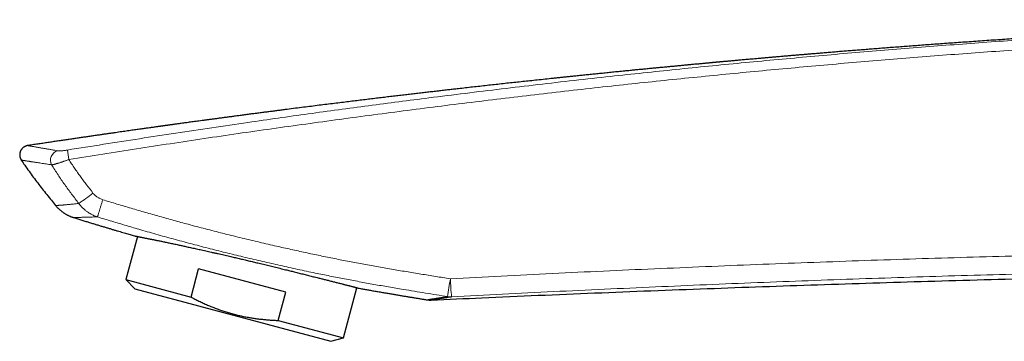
# Model space of a CAD drawing. Header units: millimetres. Extents: x 8 to 674, y 12 to 828.
# Tile 9 of 25: x 29 to 134, y 752 to 786. Entities that reach past the tile are written whole.
import ezdxf

# ---------------------------------------------------------------- set-up
doc = ezdxf.new("R2010")
doc.units = ezdxf.units.MM

msp = doc.modelspace()

# ---------------------------------------------------------------- linework, layer by layer
at = {"color": 7, "linetype": 'Continuous', "lineweight": 30}
for p, q in [((29.19, 771.19), (29.19, 771.19)), ((34.77, 765.07), (34.77, 765.07)), ((41.55, 763.07), (40.32, 758.47)), ((47.28, 756.61), (48.08, 759.61)), ((57.35, 757.12), (48.08, 759.61)), ((40.32, 758.47), (41.3, 757.49)), ((40.32, 758.47), (47.28, 756.61)), ((41.3, 757.49), (62.16, 751.9)), ((56.54, 754.12), (57.35, 757.12)), ((63.5, 752.26), (64.93, 757.61)), ((65.18, 757.55), (65.18, 757.55)), ((56.54, 754.12), (63.5, 752.26)), ((62.16, 751.9), (63.5, 752.26))]:
    msp.add_line(p, q, dxfattribs=at)
at = {"color": 252, "linetype": 'Continuous', "lineweight": 0, "flags": 128}
msp.add_lwpolyline([(37.31, 765.14), (37.31, 765.15), (37.31, 765.17), (37.32, 765.19), (37.33, 765.21), (37.33, 765.23), (37.34, 765.26), (37.35, 765.3), (37.36, 765.33), (37.38, 765.37), (37.39, 765.41), (37.4, 765.46), (37.42, 765.51), (37.43, 765.56), (37.45, 765.62), (37.47, 765.68), (37.49, 765.74), (37.51, 765.8), (37.53, 765.87), (37.55, 765.94), (37.57, 766.01), (37.59, 766.08), (37.62, 766.16), (37.64, 766.23), (37.66, 766.31), (37.69, 766.39), (37.71, 766.47), (37.74, 766.55), (37.76, 766.64), (37.79, 766.72), (37.81, 766.81), (37.84, 766.89), (37.87, 766.98)], dxfattribs=at)
at = {"color": 252, "linetype": 'Continuous', "lineweight": 0}
for centre, radius, start, end in [((33.33, 771.19), 1.03, 104.9155, 208.4316), ((55.02, 774.82), 21.07, 186.9592, 189.741), ((12.41, 798.92), 39.64, 305.3019, 308.0077), ((172.39, 742.53), 98.81, 170.6664, 171.7798), ((113.39, 760.18), 38.54, 182.4139, 185.2851)]:
    msp.add_arc(centre, radius, start, end, dxfattribs=at)
at = {"color": 7, "linetype": 'Continuous', "lineweight": 30}
for centre, radius, start, end in [((72.74, 758.29), 2, 260.7906, 272.639), ((74.93, 758.49), 1.86, 259.4982, 272.591)]:
    msp.add_arc(centre, radius, start, end, dxfattribs=at)
for points, knots in [([(175.74, 786.15), (175.25, 786.13), (174.26, 786.1), (172.8, 786.05), (171.34, 785.99), (169.9, 785.94), (168.48, 785.88), (167.1, 785.83), (165.76, 785.77), (164.46, 785.72), (163.18, 785.66), (161.91, 785.61), (160.65, 785.55), (159.41, 785.49), (158.17, 785.44), (156.96, 785.38), (155.75, 785.32), (154.57, 785.26), (153.41, 785.2), (152.26, 785.14), (151.13, 785.08), (150.01, 785.02), (148.89, 784.96), (147.78, 784.9), (146.69, 784.84), (145.6, 784.78), (144.54, 784.71), (143.49, 784.65), (142.47, 784.59), (141.46, 784.53), (140.45, 784.47), (139.45, 784.41), (138.46, 784.34), (137.48, 784.28), (136.51, 784.22), (135.56, 784.16), (134.62, 784.1), (133.68, 784.03), (132.73, 783.97), (131.78, 783.9), (130.85, 783.84), (129.93, 783.77), (129.02, 783.71), (128.15, 783.65), (127.31, 783.59), (126.5, 783.53), (125.7, 783.47), (124.92, 783.41), (124.15, 783.35), (123.39, 783.3), (122.65, 783.24), (121.92, 783.19), (121.21, 783.13), (120.51, 783.08), (119.83, 783.02), (119.17, 782.97), (118.52, 782.92), (117.88, 782.87), (117.25, 782.82), (116.63, 782.77), (116.02, 782.72), (115.43, 782.67), (114.85, 782.62), (114.29, 782.58), (113.75, 782.53), (113.23, 782.49), (112.71, 782.44), (112.2, 782.4), (111.7, 782.36), (111.22, 782.32), (110.75, 782.28), (110.29, 782.24), (109.85, 782.2), (109.42, 782.16), (109.01, 782.13), (108.6, 782.09), (108.21, 782.06), (107.84, 782.02), (107.48, 781.99), (107.13, 781.96), (106.81, 781.93), (106.51, 781.91), (106.23, 781.88), (105.96, 781.86), (105.71, 781.84), (105.47, 781.81), (105.24, 781.79), (105.02, 781.77), (104.82, 781.75), (104.62, 781.74), (104.44, 781.72), (104.28, 781.71), (104.12, 781.69), (103.99, 781.68), (103.86, 781.67), (103.75, 781.66), (103.65, 781.65), (103.56, 781.64), (103.47, 781.63), (103.4, 781.63), (103.34, 781.62), (103.3, 781.62), (103.26, 781.61), (103.24, 781.61), (103.22, 781.61), (103.2, 781.61), (103.17, 781.6), (103.13, 781.6), (103.08, 781.6), (103.02, 781.59), (102.95, 781.58), (102.86, 781.58), (102.76, 781.57), (102.63, 781.55), (102.48, 781.54), (102.33, 781.53), (102.18, 781.51), (102.01, 781.5), (101.85, 781.48), (101.65, 781.46), (101.43, 781.44), (101.18, 781.42), (100.92, 781.4), (100.62, 781.37), (100.28, 781.34), (99.9, 781.3), (99.51, 781.26), (99.09, 781.22), (98.67, 781.18), (98.23, 781.14), (97.79, 781.1), (97.32, 781.05), (96.84, 781.01), (96.34, 780.96), (95.84, 780.91), (95.35, 780.86), (94.86, 780.82), (94.38, 780.77), (93.91, 780.72), (93.38, 780.67), (92.79, 780.61), (92.16, 780.55), (91.54, 780.48), (90.94, 780.42), (90.35, 780.36), (89.77, 780.31), (89.21, 780.25), (88.67, 780.19), (88.15, 780.14), (87.65, 780.09), (87.18, 780.04), (86.72, 779.99), (86.28, 779.94), (85.41, 779.85), (84.19, 779.72), (82.61, 779.55), (81.34, 779.42), (80.33, 779.31), (79.56, 779.22), (78.79, 779.14), (78.03, 779.05), (77.26, 778.97), (76.5, 778.88), (75.82, 778.8), (75.22, 778.74), (74.7, 778.68), (74.16, 778.61), (73.6, 778.55), (73.03, 778.48), (72.45, 778.42), (71.87, 778.35), (71.29, 778.28), (70.7, 778.21), (70.09, 778.14), (69.46, 778.07), (68.83, 777.99), (68.18, 777.92), (67.52, 777.84), (66.84, 777.76), (66.15, 777.67), (65.46, 777.59), (64.75, 777.5), (64.03, 777.41), (63.29, 777.32), (62.52, 777.23), (61.72, 777.13), (60.91, 777.03), (60.08, 776.92), (59.24, 776.82), (58.38, 776.71), (57.65, 776.62), (57.06, 776.54), (56.6, 776.48), (56.14, 776.42), (55.68, 776.36), (55.22, 776.3), (54.73, 776.24), (54.23, 776.17), (53.72, 776.11), (53.22, 776.04), (52.73, 775.98), (52.25, 775.91), (51.79, 775.85), (51.34, 775.79), (50.9, 775.73), (50.48, 775.68), (50.08, 775.62), (49.7, 775.57), (49.32, 775.52), (48.97, 775.47), (48.62, 775.43), (48.28, 775.38), (47.96, 775.34), (47.66, 775.3), (47.37, 775.26), (47.09, 775.22), (46.83, 775.18), (46.58, 775.15), (46.35, 775.12), (46.13, 775.09), (45.92, 775.06), (45.73, 775.03), (45.56, 775.01), (45.41, 774.99), (45.26, 774.97), (45.14, 774.95), (45.03, 774.94), (44.94, 774.92), (44.85, 774.91), (44.76, 774.9), (44.7, 774.89), (44.65, 774.88), (44.6, 774.88), (44.54, 774.87), (44.48, 774.86), (44.4, 774.85), (44.31, 774.84), (44.21, 774.82), (44.09, 774.81), (43.97, 774.79), (43.83, 774.77), (43.68, 774.75), (43.51, 774.72), (43.33, 774.7), (43.14, 774.67), (42.93, 774.64), (42.72, 774.61), (42.5, 774.58), (42.27, 774.55), (42.03, 774.52), (41.78, 774.48), (41.52, 774.44), (41.25, 774.41), (40.96, 774.37), (40.67, 774.32), (40.36, 774.28), (40.05, 774.24), (39.72, 774.19), (39.39, 774.14), (39.05, 774.09), (38.68, 774.04), (38.3, 773.99), (37.89, 773.93), (37.47, 773.87), (37.04, 773.8), (36.59, 773.74), (36.14, 773.67), (35.69, 773.61), (35.24, 773.54), (34.77, 773.47), (34.3, 773.4), (33.81, 773.33), (33.31, 773.26), (32.8, 773.18), (32.28, 773.1), (31.75, 773.02), (31.21, 772.94), (30.66, 772.86), (30.21, 772.8), (29.95, 772.76), (29.87, 772.74)], [0, 0, 0, 0, 0.010128, 0.02015, 0.030066, 0.039876, 0.049581, 0.059181, 0.068136, 0.076999, 0.085769, 0.094446, 0.103032, 0.111525, 0.119926, 0.128235, 0.136452, 0.144578, 0.15247, 0.160273, 0.167988, 0.175615, 0.183291, 0.190875, 0.198368, 0.205769, 0.21308, 0.220171, 0.227174, 0.23409, 0.240917, 0.247793, 0.254577, 0.26127, 0.26787, 0.274379, 0.280796, 0.287121, 0.293714, 0.300204, 0.306591, 0.312874, 0.319054, 0.32513, 0.330764, 0.336305, 0.341754, 0.34711, 0.352374, 0.357545, 0.362622, 0.367607, 0.372498, 0.377296, 0.381917, 0.386448, 0.390889, 0.395239, 0.399575, 0.403817, 0.407964, 0.412017, 0.415976, 0.419771, 0.423476, 0.427088, 0.430609, 0.434107, 0.43751, 0.440816, 0.444027, 0.447141, 0.45016, 0.453081, 0.455951, 0.458721, 0.461392, 0.463962, 0.466432, 0.468803, 0.471073, 0.473066, 0.474974, 0.476798, 0.478537, 0.480192, 0.481763, 0.483248, 0.484649, 0.485965, 0.487196, 0.488342, 0.489403, 0.490326, 0.491173, 0.491945, 0.492641, 0.493261, 0.493837, 0.494327, 0.494731, 0.495051, 0.495286, 0.495435, 0.495496, 0.495625, 0.495831, 0.496114, 0.496476, 0.496906, 0.497412, 0.497992, 0.498647, 0.499605, 0.500617, 0.501663, 0.502741, 0.503854, 0.504999, 0.506177, 0.507852, 0.50959, 0.511392, 0.513256, 0.515766, 0.518381, 0.521104, 0.523933, 0.526868, 0.529855, 0.532945, 0.536138, 0.539434, 0.542894, 0.54634, 0.549741, 0.553097, 0.556407, 0.559672, 0.562891, 0.567322, 0.571663, 0.575915, 0.580078, 0.584151, 0.588064, 0.591891, 0.595631, 0.599285, 0.602583, 0.605808, 0.608958, 0.612035, 0.615041, 0.62675, 0.637164, 0.647539, 0.652817, 0.658085, 0.663342, 0.668589, 0.673826, 0.679052, 0.684281, 0.68779, 0.691404, 0.695122, 0.698945, 0.702873, 0.706906, 0.710804, 0.714796, 0.718882, 0.723061, 0.727334, 0.731701, 0.736162, 0.740716, 0.745365, 0.750109, 0.754859, 0.7597, 0.764632, 0.769656, 0.775038, 0.780522, 0.786107, 0.791793, 0.79758, 0.803468, 0.809458, 0.812572, 0.815713, 0.818881, 0.822075, 0.825286, 0.828442, 0.832071, 0.835604, 0.83904, 0.84238, 0.84568, 0.848881, 0.85198, 0.85498, 0.857878, 0.860627, 0.863278, 0.865833, 0.86829, 0.870697, 0.873003, 0.875208, 0.877311, 0.879313, 0.881213, 0.883012, 0.88473, 0.886344, 0.887853, 0.889259, 0.890561, 0.891738, 0.892815, 0.893791, 0.894667, 0.895377, 0.896032, 0.896643, 0.897212, 0.897738, 0.897988, 0.898295, 0.89868, 0.899145, 0.899689, 0.900313, 0.901015, 0.901797, 0.902658, 0.903598, 0.904666, 0.90582, 0.907061, 0.908389, 0.909803, 0.911304, 0.912798, 0.91437, 0.916018, 0.917744, 0.919546, 0.921426, 0.923383, 0.925417, 0.927528, 0.929716, 0.931941, 0.934239, 0.936612, 0.939059, 0.941786, 0.944599, 0.947499, 0.950486, 0.953559, 0.95672, 0.959779, 0.962915, 0.966129, 0.969419, 0.972787, 0.976232, 0.979754, 0.983353, 0.987029, 0.990782, 0.994543, 0.998378, 1, 1, 1, 1]), ([(29.87, 772.74), (29.87, 772.74), (29.86, 772.74), (29.83, 772.74), (29.79, 772.73), (29.75, 772.72), (29.7, 772.7), (29.65, 772.68), (29.6, 772.66), (29.55, 772.64), (29.51, 772.61), (29.46, 772.58), (29.41, 772.55), (29.37, 772.51), (29.33, 772.48), (29.29, 772.44), (29.25, 772.39), (29.22, 772.35), (29.18, 772.3), (29.15, 772.25), (29.12, 772.2), (29.1, 772.14), (29.07, 772.08), (29.06, 772.02), (29.04, 771.97), (29.03, 771.91), (29.02, 771.85), (29.02, 771.79), (29.02, 771.73), (29.02, 771.67), (29.03, 771.61), (29.04, 771.56), (29.05, 771.5), (29.07, 771.45), (29.09, 771.39), (29.11, 771.34), (29.13, 771.29), (29.16, 771.25), (29.18, 771.21), (29.19, 771.2), (29.19, 771.19)], [0, 0, 0, 0, 0.000158, 0.020286, 0.042206, 0.065799, 0.090739, 0.116644, 0.143194, 0.170164, 0.197411, 0.224843, 0.252403, 0.280052, 0.307768, 0.335532, 0.363335, 0.391167, 0.419023, 0.449972, 0.480734, 0.511229, 0.541472, 0.571478, 0.601256, 0.630816, 0.660165, 0.689308, 0.718249, 0.746988, 0.775526, 0.803862, 0.831994, 0.859917, 0.887624, 0.915107, 0.942338, 0.969, 0.995912, 1, 1, 1, 1]), ([(29.19, 771.19), (29.32, 771.01), (29.59, 770.61), (30.01, 770.01), (30.47, 769.38), (30.94, 768.76), (31.41, 768.14), (31.9, 767.53), (32.38, 766.94), (32.7, 766.55), (32.85, 766.36)], [0, 0, 0, 0, 0.109169, 0.23741, 0.365652, 0.493908, 0.622187, 0.750501, 0.878857, 1, 1, 1, 1]), ([(32.85, 766.36), (32.87, 766.34), (32.92, 766.28), (32.99, 766.2), (33.06, 766.12), (33.14, 766.04), (33.22, 765.96), (33.31, 765.89), (33.39, 765.82), (33.48, 765.75), (33.56, 765.68), (33.65, 765.62), (33.74, 765.56), (33.83, 765.5), (33.93, 765.44), (34.02, 765.39), (34.11, 765.34), (34.2, 765.29), (34.3, 765.25), (34.39, 765.21), (34.48, 765.17), (34.57, 765.14), (34.66, 765.11), (34.73, 765.08), (34.76, 765.07), (34.77, 765.07)], [0, 0, 0, 0, 0.039387, 0.087469, 0.135401, 0.183175, 0.230782, 0.278213, 0.325456, 0.3725, 0.419329, 0.465927, 0.512272, 0.558342, 0.604105, 0.649523, 0.694546, 0.73911, 0.783123, 0.826459, 0.868942, 0.910325, 0.95028, 0.988412, 1, 1, 1, 1]), ([(34.77, 765.07), (34.84, 765.05), (35.06, 764.98), (35.42, 764.87), (35.85, 764.74), (36.26, 764.61), (36.66, 764.49), (37.05, 764.37), (37.42, 764.26), (37.78, 764.15), (38.13, 764.05), (38.47, 763.95), (38.8, 763.85), (39.12, 763.75), (39.43, 763.66), (39.72, 763.58), (40, 763.49), (40.27, 763.41), (40.53, 763.34), (40.78, 763.27), (41.01, 763.2), (41.18, 763.15), (41.28, 763.12), (41.31, 763.12)], [0, 0, 0, 0, 0.033151, 0.100412, 0.165801, 0.229319, 0.290967, 0.349693, 0.406614, 0.461731, 0.515043, 0.567584, 0.618246, 0.667029, 0.713934, 0.75896, 0.802108, 0.843377, 0.88255, 0.919866, 0.955325, 0.988927, 1, 1, 1, 1]), ([(41.31, 763.12), (41.31, 763.12), (41.3, 763.12), (41.31, 763.12), (41.32, 763.11), (41.34, 763.11), (41.36, 763.1), (41.4, 763.1), (41.44, 763.09), (41.49, 763.08), (41.56, 763.07), (41.62, 763.05), (41.69, 763.04), (41.75, 763.03), (41.82, 763.01), (41.9, 763), (42, 762.98), (42.12, 762.95), (42.25, 762.93), (42.38, 762.9), (42.53, 762.87), (42.67, 762.84), (42.8, 762.82), (42.93, 762.79), (43.06, 762.77), (43.19, 762.74), (43.33, 762.71), (43.47, 762.68), (43.62, 762.65), (43.78, 762.62), (43.95, 762.58), (44.14, 762.55), (44.33, 762.51), (44.53, 762.46), (44.73, 762.42), (44.94, 762.38), (45.17, 762.33), (45.41, 762.28), (45.65, 762.23), (45.88, 762.18), (46.1, 762.13), (46.3, 762.09), (46.5, 762.04), (46.72, 762), (46.96, 761.94), (47.21, 761.89), (47.46, 761.83), (47.72, 761.78), (47.99, 761.72), (48.26, 761.66), (48.54, 761.6), (48.84, 761.53), (49.14, 761.46), (49.45, 761.39), (49.79, 761.31), (50.13, 761.24), (50.45, 761.16), (50.76, 761.1), (51.06, 761.02), (51.35, 760.96), (51.62, 760.9), (51.87, 760.84), (52.12, 760.78), (52.38, 760.72), (52.63, 760.66), (52.89, 760.6), (53.15, 760.54), (53.4, 760.48), (53.65, 760.42), (53.9, 760.36), (54.14, 760.3), (54.41, 760.24), (54.68, 760.17), (54.97, 760.1), (55.26, 760.03), (55.55, 759.96), (55.84, 759.89), (56.13, 759.82), (56.43, 759.75), (56.74, 759.67), (57.04, 759.6), (57.32, 759.53), (57.57, 759.47), (57.8, 759.41), (58.03, 759.35), (58.27, 759.3), (58.52, 759.23), (58.78, 759.17), (59.03, 759.1), (59.29, 759.04), (59.54, 758.98), (59.79, 758.91), (60.05, 758.85), (60.31, 758.78), (60.56, 758.72), (60.79, 758.66), (61, 758.61), (61.19, 758.56), (61.37, 758.52), (61.56, 758.47), (61.76, 758.42), (61.96, 758.37), (62.16, 758.32), (62.35, 758.27), (62.53, 758.22), (62.72, 758.17), (62.91, 758.13), (63.09, 758.08), (63.26, 758.04), (63.42, 758), (63.56, 757.96), (63.68, 757.93), (63.8, 757.9), (63.92, 757.87), (64.04, 757.84), (64.16, 757.81), (64.28, 757.78), (64.38, 757.75), (64.49, 757.72), (64.58, 757.7), (64.68, 757.67), (64.76, 757.65), (64.84, 757.63), (64.91, 757.61), (64.97, 757.6), (65.03, 757.58), (65.07, 757.57), (65.11, 757.56), (65.14, 757.56), (65.16, 757.55), (65.17, 757.55), (65.18, 757.55), (65.18, 757.55)], [0, 0, 0, 0, 0.000453, 0.008237, 0.01602, 0.023845, 0.031671, 0.039496, 0.047973, 0.056451, 0.064952, 0.073454, 0.080052, 0.08665, 0.093259, 0.099869, 0.108767, 0.117666, 0.126564, 0.135526, 0.144489, 0.153451, 0.160239, 0.167028, 0.173829, 0.18063, 0.187236, 0.193841, 0.200459, 0.207076, 0.214866, 0.222656, 0.230446, 0.238278, 0.246111, 0.253943, 0.262428, 0.270912, 0.27942, 0.287929, 0.294547, 0.301166, 0.307796, 0.314426, 0.322231, 0.330037, 0.337842, 0.34569, 0.353538, 0.361386, 0.369887, 0.378388, 0.386914, 0.395439, 0.40534, 0.415249, 0.423567, 0.431885, 0.440225, 0.448566, 0.455329, 0.462093, 0.468869, 0.475644, 0.482476, 0.489307, 0.49615, 0.502994, 0.509611, 0.516227, 0.522855, 0.529483, 0.537286, 0.54509, 0.552893, 0.560738, 0.568585, 0.57643, 0.58493, 0.593429, 0.601952, 0.610476, 0.617088, 0.623699, 0.630322, 0.636945, 0.644742, 0.65254, 0.660337, 0.668176, 0.676016, 0.683856, 0.692348, 0.700841, 0.709357, 0.717874, 0.724485, 0.731096, 0.737718, 0.744341, 0.752137, 0.759934, 0.76773, 0.775569, 0.783408, 0.791247, 0.799739, 0.80823, 0.816746, 0.825262, 0.831873, 0.838484, 0.845106, 0.851728, 0.859524, 0.867321, 0.875117, 0.882955, 0.890795, 0.898633, 0.907125, 0.915616, 0.924132, 0.932648, 0.94102, 0.949392, 0.957787, 0.966182, 0.974625, 0.983067, 0.991534, 1, 1, 1, 1]), ([(72.83, 756.29), (74.63, 756.37), (78.43, 756.55), (84.24, 756.8), (90.25, 757.05), (96.25, 757.29), (102.21, 757.51), (108.13, 757.73), (114, 757.93), (119.88, 758.12), (125.78, 758.3), (131.72, 758.47), (137.7, 758.63), (143.68, 758.79), (149.66, 758.93), (155.62, 759.06), (161.54, 759.17), (167.43, 759.28), (173.12, 759.37), (176.85, 759.43), (178.6, 759.45)], [0, 0, 0, 0, 0.05099, 0.107934, 0.164776, 0.221531, 0.278211, 0.333818, 0.389379, 0.444904, 0.500406, 0.556908, 0.613411, 0.66993, 0.726477, 0.783065, 0.838696, 0.894392, 0.950164, 1, 1, 1, 1]), ([(65.18, 757.55), (65.26, 757.53), (65.49, 757.49), (65.85, 757.42), (66.28, 757.35), (66.72, 757.27), (67.18, 757.19), (67.65, 757.11), (68.11, 757.03), (68.54, 756.96), (68.95, 756.89), (69.35, 756.82), (69.74, 756.75), (70.12, 756.69), (70.49, 756.63), (70.87, 756.57), (71.24, 756.51), (71.61, 756.45), (71.97, 756.39), (72.24, 756.35), (72.39, 756.32), (72.42, 756.32)], [0, 0, 0, 0, 0.0359511, 0.0932447, 0.1524082, 0.2134415, 0.2763449, 0.3411184, 0.407762, 0.4657432, 0.5224517, 0.5777365, 0.6315979, 0.6840359, 0.7350509, 0.7846428, 0.8375506, 0.8887371, 0.9382026, 0.9859473, 1, 1, 1, 1]), ([(47.28, 756.61), (47.37, 756.56), (47.61, 756.43), (48, 756.23), (48.45, 756.02), (48.9, 755.81), (49.36, 755.62), (49.82, 755.44), (50.29, 755.26), (50.76, 755.1), (51.24, 754.95), (51.73, 754.81), (52.23, 754.69), (52.73, 754.57), (53.2, 754.48), (53.65, 754.4), (54.05, 754.34), (54.47, 754.28), (54.88, 754.24), (55.29, 754.2), (55.71, 754.16), (56.13, 754.14), (56.4, 754.13), (56.54, 754.12)], [0, 0, 0, 0, 0.032291, 0.083619, 0.134946, 0.186367, 0.237787, 0.289404, 0.341052, 0.392196, 0.443374, 0.49657, 0.549765, 0.603115, 0.656465, 0.699249, 0.742034, 0.784887, 0.82774, 0.870779, 0.913818, 0.956909, 1, 1, 1, 1]), ([(72.42, 756.32), (72.42, 756.32), (72.42, 756.32), (72.43, 756.32), (72.45, 756.32), (72.48, 756.33), (72.52, 756.33), (72.57, 756.34), (72.62, 756.35), (72.68, 756.36), (72.75, 756.37), (72.81, 756.38), (72.88, 756.39), (72.97, 756.41), (73.06, 756.42), (73.17, 756.44), (73.29, 756.46), (73.42, 756.48), (73.57, 756.5), (73.73, 756.53), (73.89, 756.55), (74.03, 756.57), (74.17, 756.59), (74.3, 756.61), (74.44, 756.64), (74.54, 756.65), (74.59, 756.66)], [0, 0, 0, 0, 0.030094, 0.07317, 0.124317, 0.175476, 0.219348, 0.26322, 0.30712, 0.35102, 0.387693, 0.424367, 0.461057, 0.497747, 0.542093, 0.586439, 0.630811, 0.675184, 0.727152, 0.779131, 0.820523, 0.861921, 0.896435, 0.930949, 0.965474, 1, 1, 1, 1])]:
    msp.add_open_spline(points, degree=3, knots=knots, dxfattribs=at)
at = {"color": 252, "linetype": 'Continuous', "lineweight": 0}
for points, knots in [([(34.11, 772.27), (35.39, 772.47), (37.95, 772.88), (41.79, 773.48), (45.63, 774.07), (49.48, 774.65), (53.12, 775.18), (56.54, 775.67), (59.75, 776.12), (62.96, 776.56), (66.17, 776.99), (69.39, 777.41), (72.82, 777.85), (76.46, 778.31), (80.33, 778.78), (84.2, 779.24), (88.07, 779.68), (91.81, 780.1), (95.42, 780.48), (98.9, 780.85), (102.38, 781.2), (105.87, 781.54), (109.35, 781.87), (112.84, 782.19), (116.32, 782.5), (119.81, 782.8), (123.3, 783.09), (126.8, 783.36), (130.29, 783.62), (133.78, 783.88), (137.28, 784.12), (140.77, 784.35), (144.26, 784.57), (147.76, 784.78), (151.25, 784.97), (154.75, 785.16), (158.25, 785.33), (161.74, 785.5), (165.24, 785.65), (168.74, 785.79), (172.24, 785.92), (174.58, 786), (175.74, 786.04), (175.74, 786.04)], [0, 0, 0, 0, 0.027314, 0.054627, 0.081941, 0.109255, 0.136569, 0.159334, 0.1821, 0.204865, 0.227623, 0.25038, 0.273137, 0.300483, 0.327829, 0.355175, 0.38252, 0.409866, 0.43445, 0.459033, 0.483617, 0.508201, 0.532787, 0.557373, 0.581955, 0.606536, 0.631136, 0.655735, 0.680335, 0.704935, 0.729518, 0.754102, 0.778685, 0.803269, 0.827852, 0.852436, 0.877019, 0.901603, 0.926202, 0.950801, 0.9754, 1, 1, 1, 1, 1]), ([(175.76, 785.01), (174.6, 784.97), (172.27, 784.89), (168.77, 784.76), (165.28, 784.62), (161.78, 784.46), (158.29, 784.3), (154.8, 784.13), (151.3, 783.94), (147.81, 783.74), (144.32, 783.53), (140.83, 783.32), (137.33, 783.09), (133.84, 782.84), (130.35, 782.59), (126.87, 782.33), (123.38, 782.05), (119.89, 781.77), (116.41, 781.47), (112.92, 781.16), (109.44, 780.84), (105.96, 780.51), (102.48, 780.17), (98.99, 779.82), (95.51, 779.46), (91.99, 779.08), (88.41, 778.68), (84.79, 778.27), (81.18, 777.84), (77.56, 777.4), (73.94, 776.96), (70.33, 776.49), (66.71, 776.02), (63.1, 775.54), (59.49, 775.04), (55.88, 774.54), (52.27, 774.02), (48.67, 773.49), (45.06, 772.95), (41.46, 772.39), (37.86, 771.83), (35.46, 771.45), (34.26, 771.25)], [0, 0, 0, 0, 0.024584, 0.049168, 0.073751, 0.098335, 0.122919, 0.147508, 0.172097, 0.196686, 0.221275, 0.245864, 0.270463, 0.295063, 0.319646, 0.344229, 0.368812, 0.393396, 0.417979, 0.442562, 0.467153, 0.491745, 0.516336, 0.540927, 0.565527, 0.590127, 0.615733, 0.641339, 0.66695, 0.69256, 0.718171, 0.743782, 0.769399, 0.795016, 0.820633, 0.84625, 0.871874, 0.897497, 0.923121, 0.948744, 0.974372, 1, 1, 1, 1]), ([(29.87, 772.74), (29.87, 772.74), (29.87, 772.74), (29.88, 772.74), (29.89, 772.74), (29.91, 772.74), (29.93, 772.73), (29.96, 772.73), (30, 772.72), (30.05, 772.71), (30.13, 772.7), (30.22, 772.68), (30.33, 772.66), (30.45, 772.64), (30.57, 772.62), (30.7, 772.6), (30.82, 772.57), (30.96, 772.55), (31.1, 772.53), (31.26, 772.5), (31.42, 772.47), (31.58, 772.44), (31.74, 772.42), (31.9, 772.39), (32.08, 772.36), (32.26, 772.33), (32.43, 772.3), (32.6, 772.27), (32.8, 772.23), (32.95, 772.21), (33.06, 772.19)], [0, 0, 0, 0, 0.004419, 0.040626, 0.07683, 0.104121, 0.131412, 0.158717, 0.186021, 0.231853, 0.277688, 0.323519, 0.369498, 0.415481, 0.46146, 0.499293, 0.537128, 0.574961, 0.612871, 0.650783, 0.688693, 0.723076, 0.757461, 0.791845, 0.82628, 0.860717, 0.895152, 0.921359, 0.947567, 1, 1, 1, 1]), ([(33.06, 772.19), (33.07, 772.19), (33.08, 772.19), (33.12, 772.18), (33.17, 772.18), (33.23, 772.18), (33.29, 772.18), (33.37, 772.18), (33.45, 772.19), (33.53, 772.19), (33.62, 772.2), (33.73, 772.21), (33.84, 772.23), (33.97, 772.24), (34.06, 772.26), (34.11, 772.27)], [0, 0, 0, 0, 0.047957, 0.095914, 0.170242, 0.244889, 0.319561, 0.393921, 0.46958, 0.54553, 0.621493, 0.69717, 0.798005, 0.899167, 1, 1, 1, 1]), ([(32.42, 770.7), (32.31, 770.71), (32.11, 770.74), (31.82, 770.79), (31.54, 770.83), (31.28, 770.87), (31.03, 770.91), (30.82, 770.94), (30.65, 770.96), (30.51, 770.99), (30.37, 771.01), (30.25, 771.03), (30.13, 771.05), (30.01, 771.07), (29.9, 771.08), (29.8, 771.1), (29.71, 771.11), (29.63, 771.13), (29.55, 771.14), (29.48, 771.15), (29.43, 771.16), (29.39, 771.16), (29.35, 771.17), (29.31, 771.18), (29.28, 771.18), (29.26, 771.19), (29.23, 771.19), (29.21, 771.19), (29.2, 771.19), (29.19, 771.19), (29.19, 771.19), (29.19, 771.19)], [0, 0, 0, 0, 0.049618, 0.099251, 0.149068, 0.198884, 0.248771, 0.298658, 0.332173, 0.36569, 0.399205, 0.432773, 0.466343, 0.499911, 0.533746, 0.567583, 0.601418, 0.635312, 0.669208, 0.703101, 0.728627, 0.754152, 0.779689, 0.805226, 0.831275, 0.857323, 0.883384, 0.909445, 0.944355, 0.979267, 1, 1, 1, 1]), ([(34.26, 771.25), (34.22, 771.24), (34.14, 771.21), (34.02, 771.17), (33.91, 771.13), (33.79, 771.09), (33.68, 771.05), (33.56, 771.01), (33.45, 770.97), (33.35, 770.94), (33.24, 770.9), (33.14, 770.87), (33.04, 770.84), (32.95, 770.82), (32.86, 770.79), (32.78, 770.77), (32.71, 770.75), (32.64, 770.74), (32.57, 770.72), (32.51, 770.71), (32.46, 770.7), (32.43, 770.7), (32.42, 770.7)], [0, 0, 0, 0, 0.049069, 0.09818, 0.147249, 0.197944, 0.248686, 0.29938, 0.348761, 0.398185, 0.447565, 0.49862, 0.549723, 0.600777, 0.650064, 0.699396, 0.748682, 0.79971, 0.850788, 0.901815, 0.950814, 1, 1, 1, 1]), ([(34.26, 771.25), (34.36, 771.1), (34.55, 770.79), (34.86, 770.34), (35.17, 769.89), (35.49, 769.44), (35.82, 769), (36.26, 768.42), (36.6, 767.98), (36.82, 767.69)], [0, 0, 0, 0, 0.1248133, 0.2496267, 0.3745263, 0.499426, 0.6245501, 0.7496742, 1, 1, 1, 1]), ([(35.32, 766.57), (35.19, 766.74), (34.94, 767.07), (34.55, 767.58), (34.18, 768.08), (33.81, 768.59), (33.45, 769.11), (33.1, 769.63), (32.75, 770.16), (32.53, 770.52), (32.42, 770.7)], [0, 0, 0, 0, 0.124844, 0.249686, 0.374567, 0.499449, 0.624534, 0.749619, 0.874809, 1, 1, 1, 1]), ([(36.82, 767.69), (36.85, 767.65), (36.92, 767.56), (37.04, 767.45), (37.17, 767.34), (37.3, 767.24), (37.43, 767.16), (37.57, 767.09), (37.72, 767.03), (37.82, 766.99), (37.87, 766.98)], [0, 0, 0, 0, 0.1271588, 0.2543214, 0.3849819, 0.5156468, 0.6354368, 0.7552295, 0.8776135, 1, 1, 1, 1]), ([(32.85, 766.36), (32.85, 766.36), (32.85, 766.36), (32.86, 766.36), (32.88, 766.36), (32.9, 766.36), (32.94, 766.36), (32.98, 766.36), (33.03, 766.37), (33.08, 766.37), (33.15, 766.38), (33.22, 766.38), (33.31, 766.39), (33.4, 766.4), (33.49, 766.41), (33.6, 766.41), (33.7, 766.42), (33.82, 766.43), (33.94, 766.44), (34.07, 766.46), (34.21, 766.47), (34.38, 766.48), (34.56, 766.5), (34.75, 766.52), (34.94, 766.54), (35.13, 766.56), (35.26, 766.57), (35.32, 766.57)], [0, 0, 0, 0, 0.013571, 0.054131, 0.094694, 0.135255, 0.175876, 0.216498, 0.257119, 0.29799, 0.338863, 0.379735, 0.420665, 0.461597, 0.502528, 0.541206, 0.579886, 0.618564, 0.65729, 0.696017, 0.734742, 0.781493, 0.828243, 0.87503, 0.921817, 0.960906, 1, 1, 1, 1]), ([(37.31, 765.14), (37.24, 765.17), (37.1, 765.21), (36.92, 765.29), (36.76, 765.36), (36.6, 765.45), (36.43, 765.55), (36.26, 765.66), (36.11, 765.77), (35.99, 765.87), (35.87, 765.97), (35.75, 766.08), (35.63, 766.2), (35.52, 766.32), (35.42, 766.44), (35.35, 766.53), (35.32, 766.57)], [0, 0, 0, 0, 0.089072, 0.178144, 0.23825, 0.298356, 0.389621, 0.480885, 0.544662, 0.608691, 0.672721, 0.737599, 0.802476, 0.868223, 0.933971, 1, 1, 1, 1]), ([(37.87, 766.98), (38.37, 766.82), (39.38, 766.52), (40.89, 766.07), (42.4, 765.62), (43.92, 765.19), (45.44, 764.77), (47.06, 764.33), (48.8, 763.87), (50.63, 763.4), (52.47, 762.95), (54.32, 762.51), (56.06, 762.1), (57.71, 761.73), (59.26, 761.39), (60.81, 761.06), (62.37, 760.74), (63.92, 760.44), (65.48, 760.14), (67.05, 759.86), (68.61, 759.58), (70.18, 759.32), (71.75, 759.06), (73.31, 758.81), (74.36, 758.64), (74.88, 758.56)], [0, 0, 0, 0, 0.041523, 0.083047, 0.124572, 0.166096, 0.20762, 0.249142, 0.299036, 0.348932, 0.398829, 0.448725, 0.498619, 0.54037, 0.582123, 0.623877, 0.665631, 0.707383, 0.749133, 0.790943, 0.832753, 0.874564, 0.916377, 0.958189, 1, 1, 1, 1]), ([(37.31, 765.14), (37.23, 765.14), (37.06, 765.14), (36.84, 765.14), (36.62, 765.13), (36.42, 765.13), (36.23, 765.12), (36.05, 765.12), (35.88, 765.11), (35.72, 765.11), (35.58, 765.1), (35.49, 765.1), (35.4, 765.1), (35.32, 765.09), (35.22, 765.09), (35.12, 765.08), (35.04, 765.08), (34.96, 765.07), (34.9, 765.07), (34.85, 765.07), (34.81, 765.07), (34.78, 765.07), (34.77, 765.07), (34.77, 765.07), (34.77, 765.07)], [0, 0, 0, 0, 0.048824, 0.097658, 0.146496, 0.195332, 0.244158, 0.292976, 0.341804, 0.390635, 0.439462, 0.488281, 0.489944, 0.538431, 0.586926, 0.635425, 0.68392, 0.732406, 0.784533, 0.836671, 0.888812, 0.940948, 0.993073, 1, 1, 1, 1]), ([(74.59, 756.66), (73.8, 756.78), (72.23, 757.04), (70.14, 757.38), (68.31, 757.69), (66.75, 757.96), (65.18, 758.25), (63.62, 758.54), (62.06, 758.85), (60.39, 759.19), (58.63, 759.56), (56.76, 759.97), (54.89, 760.4), (53.03, 760.84), (51.17, 761.29), (49.31, 761.76), (47.45, 762.24), (45.6, 762.73), (43.75, 763.24), (42.01, 763.74), (40.37, 764.22), (38.84, 764.68), (37.82, 764.99), (37.31, 765.14)], [0, 0, 0, 0, 0.062309, 0.124617, 0.166177, 0.207738, 0.2493, 0.290861, 0.332421, 0.37398, 0.423975, 0.473973, 0.523971, 0.573969, 0.623964, 0.674086, 0.72421, 0.774334, 0.824458, 0.874579, 0.916386, 0.958193, 1, 1, 1, 1]), ([(74.88, 758.56), (76.69, 758.65), (80.31, 758.84), (85.74, 759.12), (91.18, 759.38), (96.61, 759.62), (102.04, 759.85), (107.48, 760.08), (112.91, 760.28), (118.35, 760.48), (123.78, 760.66), (129.22, 760.83), (134.65, 760.98), (140.09, 761.12), (145.53, 761.25), (150.96, 761.37), (156.4, 761.47), (161.88, 761.56), (167.4, 761.64), (172.96, 761.7), (178.53, 761.75), (184.09, 761.79), (189.65, 761.81), (193.36, 761.82), (195.21, 761.82)], [0, 0, 0, 0, 0.045172, 0.090345, 0.135518, 0.18069, 0.225867, 0.271044, 0.31622, 0.361397, 0.40657, 0.451742, 0.496915, 0.542087, 0.587264, 0.632441, 0.677618, 0.722794, 0.768995, 0.815196, 0.861397, 0.907598, 0.953799, 1, 1, 1, 1]), ([(183.17, 759.85), (181.4, 759.84), (177.85, 759.82), (172.53, 759.77), (167.21, 759.71), (161.85, 759.63), (156.46, 759.54), (151.03, 759.44), (145.6, 759.32), (140.16, 759.19), (134.73, 759.05), (129.3, 758.9), (123.87, 758.73), (118.44, 758.55), (113.01, 758.36), (107.58, 758.15), (102.15, 757.93), (96.72, 757.69), (91.29, 757.45), (85.86, 757.19), (80.44, 756.92), (76.82, 756.73), (75.01, 756.63)], [0, 0, 0, 0, 0.0491537, 0.0983075, 0.1474614, 0.1966151, 0.2468243, 0.2970336, 0.3472429, 0.3974521, 0.4476659, 0.4978799, 0.5480938, 0.5983076, 0.6485168, 0.6987261, 0.7489354, 0.7991445, 0.8493583, 0.8995723, 0.9497862, 1, 1, 1, 1]), ([(75.01, 756.63), (74.96, 756.62), (74.87, 756.61), (74.73, 756.59), (74.59, 756.57), (74.45, 756.54), (74.31, 756.52), (74.16, 756.5), (74, 756.47), (73.85, 756.45), (73.72, 756.43), (73.6, 756.41), (73.49, 756.4), (73.39, 756.38), (73.31, 756.37), (73.24, 756.36), (73.17, 756.35), (73.11, 756.34), (73.04, 756.33), (72.99, 756.32), (72.94, 756.31), (72.9, 756.3), (72.86, 756.3), (72.84, 756.3), (72.83, 756.29), (72.83, 756.29), (72.83, 756.29)], [0, 0, 0, 0, 0.0345, 0.069001, 0.103512, 0.138023, 0.179455, 0.220892, 0.272045, 0.323207, 0.367081, 0.410954, 0.454854, 0.498753, 0.535425, 0.572098, 0.608787, 0.645475, 0.689813, 0.734151, 0.778519, 0.822886, 0.874846, 0.926818, 0.967933, 1, 1, 1, 1])]:
    msp.add_open_spline(points, degree=3, knots=knots, dxfattribs=at)

doc.saveas('drawing.dxf')
